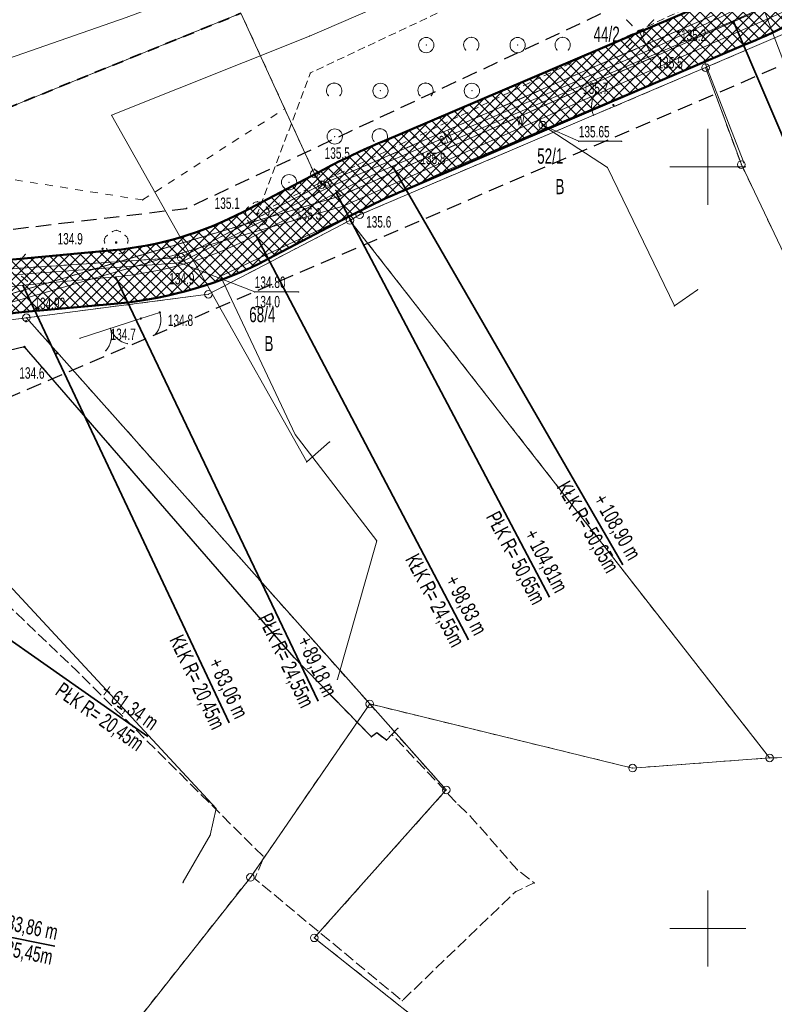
# Model space of a CAD drawing. Extents: x 6456700 to 6518119, y 5963420 to 5980059.
# Tile 49 of 256: x 6511724 to 6511773, y 5964144 to 5964209. Entities that reach past the tile are written whole.
import ezdxf
from ezdxf.enums import TextEntityAlignment as Align

# ---------------------------------------------------------------- set-up
doc = ezdxf.new("R2010")
doc.units = 0
doc.header["$MEASUREMENT"] = 0
for name, pattern in [('L_0_03', [1, 0.5, -0.5]), ('L_0_04', [1.5, 1, -0.5]), ('L_0_50', [1.25, 0.75, -0.5]), ('L_0_52', [1, 0.75, -0.25]), ('L_0_5A', [0.75, 0.5, -0.25])]:
    doc.linetypes.add(name, pattern=pattern)
doc.layers.get('0').update_dxf_attribs({"color": 2, "linetype": 'CONTINUOUS', "lineweight": 5})
for name, color, linetype, lineweight in [('18mm Kreska ciągła', 7, 'CONTINUOUS', 18), ('202_punkt_graniczny', 7, 'CONTINUOUS', 18), ('210_oznaczenie_konturu_uzytku_gruntowego', 96, 'CONTINUOUS', 18), ('211_numer_dzialki_ewidencyjnej', 7, 'CONTINUOUS', 18), ('216_obreb_ewidencyjny', 7, 'CONTINUOUS', 18), ('218_kontur_uzytku_gruntowego', 96, 'L_0_03', 18), ('219_dzialka_ewidencyjna', 7, 'CONTINUOUS', 18), ('35mm Ciągła', 7, 'CONTINUOUS', 35), ('50mm Kreska ciągła', 7, 'CONTINUOUS', 50), ('9mm Kreska ciągła', 252, 'CONTINUOUS', 9), ('brama', 7, 'CONTINUOUS', 18), ('drzewo_lisciaste', 7, 'CONTINUOUS', 18), ('furtka', 7, 'CONTINUOUS', 18), ('jezdnia', 7, 'CONTINUOUS', 18), ('komora_podziemna', 7, 'CONTINUOUS', 18), ('komora_podziemna_Atr17', 7, 'CONTINUOUS', 18), ('kraweznik', 7, 'CONTINUOUS', 18), ('latarnia', 7, 'CONTINUOUS', 18), ('ogrodzenie_trwale', 7, 'CONTINUOUS', 18), ('pikieta_naturalna', 7, 'CONTINUOUS', 18), ('pikieta_naturalna_Atr2', 7, 'CONTINUOUS', 18), ('pikieta_sztuczna', 7, 'CONTINUOUS', 18), ('pikieta_sztuczna_Atr2', 7, 'CONTINUOUS', 18), ('przewod_elektroenergetyczny_podziemny', 7, 'CONTINUOUS', 18), ('przewod_elektroenergetyczny_podziemny_Atr1', 7, 'CONTINUOUS', 18), ('przewod_kanalizacyjny', 7, 'CONTINUOUS', 18), ('przewod_kanalizacyjny___ob__projektowany', 7, 'CONTINUOUS', 18), ('przewod_telekomunikacyjny_podziemny', 7, 'CONTINUOUS', 18), ('przewod_wodociagowy', 7, 'CONTINUOUS', 18), ('rzedna', 7, 'CONTINUOUS', 18), ('rzedna_Atr2', 7, 'CONTINUOUS', 18), ('rzedna_Atr3', 7, 'CONTINUOUS', 18), ('siatka_krzyrzy', 7, 'CONTINUOUS', 18), ('woda_stojaca', 7, 'CONTINUOUS', 18), ('zadrzewienie__zakrzewienie', 7, 'CONTINUOUS', 18), ('Zakres', 7, 'CONTINUOUS', 18)]:
    doc.layers.add(name, color=color, linetype=linetype, lineweight=lineweight)
doc.styles.get("Standard").update_dxf_attribs({"font": 'txt', "width": 0.75})
doc.styles.add('Znaczniki', font='GOTHIC.TTF', dxfattribs={"width": 0.7})

# ---------------------------------------------------------------- blocks, each defined once
blk = doc.blocks.new('mdcp_nowa')
at = {"layer": 'drzewo_lisciaste', "linetype": 'Continuous', "lineweight": 18, "true_color": 0x009900}
for points in [[(6494470.43, 5980646.85, 1), (6494470.43, 5980646.95, 1)], [(6494461.17, 5980644.98, 1), (6494461.17, 5980645.08, 1)]]:
    blk.add_hatch(color=94, dxfattribs=at).paths.add_polyline_path(points)
at = {"layer": 'pikieta_naturalna', "linetype": 'Continuous', "lineweight": 18, "true_color": 0x000000}
for points in [[(6494498.07, 5980658.845, 1), (6494498.07, 5980658.935, 1)], [(6494499.78, 5980656.875, 1), (6494499.78, 5980656.965, 1)], [(6494493.8, 5980654.005, 1), (6494493.8, 5980654.095, 1)], [(6494482.79, 5980649.685, 1), (6494482.79, 5980649.775, 1)], [(6494474.6, 5980648.935, 1), (6494474.6, 5980649.025, 1)], [(6494475.3, 5980647.515, 1), (6494475.3, 5980647.605, 1)], [(6494470.43, 5980646.855, 1), (6494470.43, 5980646.945, 1)], [(6494477.21, 5980646.955, 1), (6494477.21, 5980647.045, 1)], [(6494460.28, 5980644.575, 1), (6494460.28, 5980644.665, 1)], [(6494468.01, 5980642.785, 1), (6494468.01, 5980642.875, 1)], [(6494464.03, 5980640.395, 1), (6494464.03, 5980640.485, 1)], [(6494462.78, 5980639.995, 1), (6494462.78, 5980640.085, 1)], [(6494457.29, 5980637.715, 1), (6494457.29, 5980637.805, 1)]]:
    blk.add_hatch(color=18, dxfattribs=at).paths.add_polyline_path(points)
at = {"layer": 'pikieta_sztuczna', "linetype": 'Continuous', "lineweight": 18, "true_color": 0x000000}
for points in [[(6494455.25, 5980639.815, 1), (6494455.25, 5980639.905, 1)], [(6494455.15, 5980638.135, 1), (6494455.15, 5980638.225, 1)]]:
    blk.add_hatch(color=18, dxfattribs=at).paths.add_polyline_path(points)
at = {"layer": 'rzedna', "linetype": 'Continuous', "lineweight": 18, "true_color": 0x000000}
for points in [[(6494489.15, 5980652.685, 1), (6494489.15, 5980652.775, 1)], [(6494465.34, 5980643.655, 1), (6494465.34, 5980643.745, 1)]]:
    blk.add_hatch(color=18, dxfattribs=at).paths.add_polyline_path(points)
at = {"layer": '202_punkt_graniczny', "color": 7, "linetype": 'Continuous', "lineweight": 18}
for centre in [(6494499.85, 5980656.51), (6494502.2, 5980650.14), (6494474.18, 5980649.54), (6494474.65, 5980648.83), (6494476.51, 5980646.48), (6494477.14, 5980646.85), (6494465.42, 5980644.05), (6494467.22, 5980641.63), (6494455.28, 5980640.09), (6494477.81, 5980614.74), (6494504.05, 5980611.2), (6494495.06, 5980610.53), (6494482.83, 5980609.1), (6494469.98, 5980603.36), (6494474.17, 5980599.39)]:
    blk.add_circle(centre, 0.25, dxfattribs=at)
at = {"layer": '202_punkt_graniczny'}
for p in [(6494499.85, 5980656.51), (6494502.2, 5980650.14), (6494474.18, 5980649.54), (6494474.65, 5980648.83), (6494477.14, 5980646.85), (6494476.51, 5980646.48), (6494465.42, 5980644.05), (6494467.22, 5980641.63), (6494455.28, 5980640.09), (6494477.81, 5980614.74), (6494504.05, 5980611.2), (6494495.06, 5980610.53), (6494482.83, 5980609.1), (6494469.98, 5980603.36), (6494474.17, 5980599.39)]:
    blk.add_point(p, dxfattribs=at)
at = {"layer": '216_obreb_ewidencyjny', "color": 7, "linetype": 'L_0_50', "lineweight": 35, "flags": 128}
blk.add_lwpolyline([(6494450.51, 5980652.42), (6494469.36, 5980660.08)], dxfattribs=at)
at = {"layer": '218_kontur_uzytku_gruntowego', "lineweight": 18, "flags": 128}
for points in [[(6494510.88, 5980661.26), (6494499.85, 5980656.51)], [(6494469.36, 5980660.08), (6494450.51, 5980652.42)], [(6494472.23, 5980653.81), (6494469.36, 5980660.08)], [(6494474.65, 5980648.83), (6494500.39, 5980659.94)], [(6494499.85, 5980656.51), (6494477.14, 5980646.85)], [(6494499.85, 5980656.51), (6494502.2, 5980650.14)], [(6494462.9, 5980647.82), (6494472.23, 5980653.81)], [(6494474.18, 5980649.54), (6494472.23, 5980653.81)], [(6494502.2, 5980650.14), (6494506.31, 5980641.55)], [(6494451.57, 5980649.61), (6494462.9, 5980647.82)], [(6494474.65, 5980648.83), (6494474.18, 5980649.54)], [(6494465.42, 5980644.05), (6494474.65, 5980648.83)], [(6494477.14, 5980646.85), (6494476.51, 5980646.48)], [(6494476.51, 5980646.48), (6494467.22, 5980641.63)], [(6494476.51, 5980646.48), (6494504.05, 5980611.2)], [(6494447.75, 5980642.87), (6494465.42, 5980644.05)], [(6494467.22, 5980641.63), (6494455.28, 5980640.09)], [(6494455.28, 5980640.09), (6494451.59, 5980639.63)], [(6494455.28, 5980640.09), (6494477.81, 5980614.74)], [(6494477.81, 5980614.74), (6494469.98, 5980603.36)], [(6494477.81, 5980614.74), (6494495.06, 5980610.53)], [(6494482.83, 5980609.1), (6494477.81, 5980614.74)], [(6494495.06, 5980610.53), (6494504.05, 5980611.2)], [(6494504.05, 5980611.2), (6494521.31, 5980611.41)], [(6494474.17, 5980599.39), (6494482.83, 5980609.1)], [(6494469.98, 5980603.36), (6494438.51, 5980563.53)], [(6494482.74, 5980592.58), (6494474.17, 5980599.39)]]:
    blk.add_lwpolyline(points, dxfattribs=at)
at = {"layer": '218_kontur_uzytku_gruntowego'}
for p in [(6494499.85, 5980656.51), (6494499.85, 5980656.51), (6494499.85, 5980656.51), (6494499.85, 5980656.51), (6494499.85, 5980656.51), (6494499.85, 5980656.51), (6494472.23, 5980653.81), (6494472.23, 5980653.81), (6494472.23, 5980653.81), (6494472.23, 5980653.81), (6494472.23, 5980653.81), (6494472.23, 5980653.81), (6494502.2, 5980650.14), (6494502.2, 5980650.14), (6494502.2, 5980650.14), (6494502.2, 5980650.14), (6494474.18, 5980649.54), (6494474.18, 5980649.54), (6494474.18, 5980649.54), (6494474.18, 5980649.54), (6494474.65, 5980648.83), (6494474.65, 5980648.83), (6494474.65, 5980648.83), (6494474.65, 5980648.83), (6494474.65, 5980648.83), (6494474.65, 5980648.83), (6494462.9, 5980647.82), (6494462.9, 5980647.82), (6494462.9, 5980647.82), (6494462.9, 5980647.82), (6494477.14, 5980646.85), (6494477.14, 5980646.85), (6494477.14, 5980646.85), (6494477.14, 5980646.85), (6494476.51, 5980646.48), (6494476.51, 5980646.48), (6494476.51, 5980646.48), (6494476.51, 5980646.48), (6494476.51, 5980646.48), (6494476.51, 5980646.48), (6494465.42, 5980644.05), (6494465.42, 5980644.05), (6494465.42, 5980644.05), (6494465.42, 5980644.05), (6494467.22, 5980641.63), (6494467.22, 5980641.63), (6494467.22, 5980641.63), (6494467.22, 5980641.63), (6494455.28, 5980640.09), (6494455.28, 5980640.09), (6494455.28, 5980640.09), (6494455.28, 5980640.09), (6494455.28, 5980640.09), (6494455.28, 5980640.09), (6494477.81, 5980614.74), (6494477.81, 5980614.74), (6494477.81, 5980614.74), (6494477.81, 5980614.74), (6494477.81, 5980614.74), (6494477.81, 5980614.74), (6494504.05, 5980611.2), (6494504.05, 5980611.2), (6494504.05, 5980611.2), (6494504.05, 5980611.2), (6494495.06, 5980610.53), (6494495.06, 5980610.53), (6494482.83, 5980609.1), (6494482.83, 5980609.1), (6494469.98, 5980603.36), (6494469.98, 5980603.36), (6494469.98, 5980603.36), (6494469.98, 5980603.36), (6494474.17, 5980599.39), (6494474.17, 5980599.39)]:
    blk.add_point(p, dxfattribs=at)
at = {"layer": '219_dzialka_ewidencyjna', "color": 3, "linetype": 'Continuous', "lineweight": 18, "flags": 128}
for points in [[(6494510.88, 5980661.26), (6494499.85, 5980656.51)], [(6494450.51, 5980652.42), (6494469.36, 5980660.08)], [(6494469.36, 5980660.08), (6494474.18, 5980649.54)], [(6494474.65, 5980648.83), (6494500.39, 5980659.94)], [(6494499.85, 5980656.51), (6494477.14, 5980646.85)], [(6494499.85, 5980656.51), (6494502.2, 5980650.14)], [(6494502.2, 5980650.14), (6494506.31, 5980641.55)], [(6494474.65, 5980648.83), (6494474.18, 5980649.54)], [(6494465.42, 5980644.05), (6494474.65, 5980648.83)], [(6494477.14, 5980646.85), (6494476.51, 5980646.48)], [(6494476.51, 5980646.48), (6494467.22, 5980641.63)], [(6494476.51, 5980646.48), (6494504.05, 5980611.2)], [(6494447.75, 5980642.87), (6494465.42, 5980644.05)], [(6494467.22, 5980641.63), (6494455.28, 5980640.09)], [(6494455.28, 5980640.09), (6494451.59, 5980639.63)], [(6494455.28, 5980640.09), (6494477.81, 5980614.74)], [(6494477.81, 5980614.74), (6494469.98, 5980603.36)], [(6494477.81, 5980614.74), (6494495.06, 5980610.53)], [(6494477.81, 5980614.74), (6494482.83, 5980609.1)], [(6494504.05, 5980611.2), (6494495.06, 5980610.53)], [(6494504.05, 5980611.2), (6494521.31, 5980611.41)], [(6494474.17, 5980599.39), (6494482.83, 5980609.1)], [(6494438.51, 5980563.53), (6494469.98, 5980603.36)], [(6494474.17, 5980599.39), (6494485.554, 5980590.34)]]:
    blk.add_lwpolyline(points, dxfattribs=at)
at = {"layer": '219_dzialka_ewidencyjna', "color": 3}
for p in [(6494499.85, 5980656.51), (6494499.85, 5980656.51), (6494499.85, 5980656.51), (6494502.2, 5980650.14), (6494502.2, 5980650.14), (6494474.18, 5980649.54), (6494474.18, 5980649.54), (6494474.65, 5980648.83), (6494474.65, 5980648.83), (6494474.65, 5980648.83), (6494477.14, 5980646.85), (6494477.14, 5980646.85), (6494476.51, 5980646.48), (6494476.51, 5980646.48), (6494476.51, 5980646.48), (6494465.42, 5980644.05), (6494465.42, 5980644.05), (6494467.22, 5980641.63), (6494467.22, 5980641.63), (6494455.28, 5980640.09), (6494455.28, 5980640.09), (6494455.28, 5980640.09), (6494477.81, 5980614.74), (6494477.81, 5980614.74), (6494477.81, 5980614.74), (6494477.81, 5980614.74), (6494504.05, 5980611.2), (6494504.05, 5980611.2), (6494504.05, 5980611.2), (6494495.06, 5980610.53), (6494495.06, 5980610.53), (6494482.83, 5980609.1), (6494482.83, 5980609.1), (6494469.98, 5980603.36), (6494469.98, 5980603.36), (6494474.17, 5980599.39), (6494474.17, 5980599.39)]:
    blk.add_point(p, dxfattribs=at)
at = {"layer": 'brama', "color": 7, "linetype": 'Continuous', "lineweight": 18, "flags": 128}
blk.add_lwpolyline([(6494462.78, 5980640.04), (6494458.8, 5980638.74)], dxfattribs=at)
at = {"layer": 'brama', "color": 7, "linetype": 'Continuous', "lineweight": 18}
for centre, start, end in [((6494459.364, 5980638.924), 318.089, 18.089), ((6494462.216, 5980639.856), 198.089, 258.089)]:
    blk.add_arc(centre, 1.5, start, end, dxfattribs=at)
at = {"layer": 'brama'}
for p in [(6494462.78, 5980640.04), (6494460.79, 5980639.39), (6494460.79, 5980639.39), (6494458.8, 5980638.74), (6494460.832, 5980638.615), (6494461.214, 5980638.739), (6494461.906, 5980638.388), (6494460.48, 5980637.922)]:
    blk.add_point(p, dxfattribs=at)
at = {"layer": 'drzewo_lisciaste', "color": 94, "linetype": 'Continuous', "lineweight": 18}
for centre in [(6494470.43, 5980646.9), (6494461.17, 5980645.03)]:
    blk.add_circle(centre, 0.05, dxfattribs=at)
at = {"layer": 'drzewo_lisciaste', "color": 94, "linetype": 'Continuous', "lineweight": 13}
for centre, start, end in [((6494470.05, 5980647.024), 121.308, 202.548), ((6494470.43, 5980647.3), 49.272, 130.728), ((6494470.81, 5980647.024), 337.452, 58.692), ((6494470.195, 5980646.576), 193.221, 274.871), ((6494470.665, 5980646.576), 265.129, 346.779), ((6494460.79, 5980645.154), 121.308, 202.548), ((6494461.17, 5980645.43), 49.272, 130.728), ((6494461.55, 5980645.154), 337.452, 58.692), ((6494460.935, 5980644.706), 193.221, 274.871), ((6494461.405, 5980644.706), 265.129, 346.779)]:
    blk.add_arc(centre, 0.4, start, end, dxfattribs=at)
at = {"layer": 'drzewo_lisciaste'}
for p in [(6494469.842, 5980647.366), (6494470.169, 5980647.603), (6494470.43, 5980647.7), (6494470.691, 5980647.603), (6494471.018, 5980647.366), (6494469.67, 5980647.148), (6494469.681, 5980646.871), (6494470.43, 5980646.9), (6494471.179, 5980646.871), (6494471.19, 5980647.148), (6494469.806, 5980646.485), (6494469.96, 5980646.252), (6494470.229, 5980646.177), (6494470.631, 5980646.177), (6494470.9, 5980646.252), (6494471.054, 5980646.485), (6494460.582, 5980645.496), (6494460.909, 5980645.733), (6494461.17, 5980645.83), (6494461.431, 5980645.733), (6494461.758, 5980645.496), (6494460.41, 5980645.278), (6494460.421, 5980645.001), (6494461.17, 5980645.03), (6494461.919, 5980645.001), (6494461.93, 5980645.278), (6494460.546, 5980644.615), (6494460.7, 5980644.382), (6494460.969, 5980644.307), (6494461.371, 5980644.307), (6494461.64, 5980644.382), (6494461.794, 5980644.615)]:
    blk.add_point(p, dxfattribs=at)
at = {"layer": 'furtka', "color": 7, "linetype": 'Continuous', "lineweight": 18, "flags": 128}
for points in [[(6494492.49, 5980653.38), (6494493.59, 5980653.85)], [(6494464.03, 5980640.44), (6494462.78, 5980640.04)]]:
    blk.add_lwpolyline(points, dxfattribs=at)
at = {"layer": 'furtka', "color": 7, "linetype": 'Continuous', "lineweight": 18}
for centre, start, end in [((6494493.869, 5980653.97), 143.136, 203.136), ((6494462.602, 5980639.982), 317.745, 17.745)]:
    blk.add_arc(centre, 1.5, start, end, dxfattribs=at)
at = {"layer": 'furtka'}
for p in [(6494492.669, 5980654.87), (6494492.38, 5980654.15), (6494493.59, 5980653.85), (6494492.49, 5980653.381), (6494492.49, 5980653.38), (6494464.03, 5980640.44), (6494464.03, 5980640.439), (6494462.78, 5980640.04), (6494464.067, 5980639.663), (6494463.712, 5980638.973)]:
    blk.add_point(p, dxfattribs=at)
at = {"layer": 'jezdnia', "color": 7, "linetype": 'L_0_52', "lineweight": 18, "flags": 128}
blk.add_lwpolyline([(6494445.56, 5980633.2), (6494445.25, 5980635.06), (6494449.45, 5980638.13), (6494449.81, 5980637.2), (6494450.3, 5980637.02), (6494455.15, 5980638.18), (6494472.84, 5980617.79), (6494477.92, 5980612.58), (6494478.27, 5980612.84), (6494478.9, 5980612.36), (6494479.27, 5980612.74), (6494483.61, 5980608.14), (6494484.41, 5980607.38), (6494487.5, 5980603.85), (6494488.61, 5980602.99), (6494487.37, 5980602.42), (6494479.94, 5980595.26), (6494470.27, 5980603.27), (6494470.86, 5980604.69), (6494458.57, 5980616.93), (6494453.22, 5980622.03), (6494443.64, 5980631.23)], close=True, dxfattribs=at)
at = {"layer": 'jezdnia'}
for p in [(6494455.15, 5980638.18), (6494472.84, 5980617.79), (6494458.57, 5980616.93), (6494477.92, 5980612.58), (6494478.27, 5980612.84), (6494479.27, 5980612.74), (6494478.9, 5980612.36), (6494483.61, 5980608.14), (6494484.41, 5980607.38), (6494470.86, 5980604.69), (6494487.5, 5980603.85), (6494470.27, 5980603.27), (6494488.61, 5980602.99), (6494487.37, 5980602.42), (6494479.94, 5980595.26)]:
    blk.add_point(p, dxfattribs=at)
at = {"layer": 'komora_podziemna', "color": 5, "linetype": 'Continuous', "lineweight": 13}
blk.add_circle((6494489.15, 5980652.73), 0.25, dxfattribs=at)
at = {"layer": 'komora_podziemna'}
blk.add_point((6494489.15, 5980652.73), dxfattribs=at)
at = {"layer": 'kraweznik', "color": 7, "linetype": 'Continuous', "lineweight": 25, "flags": 128}
blk.add_lwpolyline([(6494479.66, 5980613.15), (6494478.9, 5980612.36), (6494478.27, 5980612.84), (6494477.92, 5980612.58), (6494472.84, 5980617.79), (6494455.15, 5980638.18), (6494450.3, 5980637.02), (6494449.81, 5980637.2), (6494449.45, 5980638.13)], dxfattribs=at)
at = {"layer": 'kraweznik'}
for p in [(6494455.15, 5980638.18), (6494472.84, 5980617.79), (6494479.66, 5980613.15), (6494477.92, 5980612.58), (6494478.27, 5980612.84), (6494478.9, 5980612.36)]:
    blk.add_point(p, dxfattribs=at)
at = {"layer": 'latarnia', "color": 7, "linetype": 'Continuous', "lineweight": 13, "flags": 128}
for points in [[(6494495.03, 5980659.271), (6494494.677, 5980659.624)], [(6494496.091, 5980659.271), (6494496.444, 5980659.624)], [(6494495.03, 5980658.21), (6494494.677, 5980657.857)], [(6494496.091, 5980658.21), (6494496.444, 5980657.857)], [(6494474.52, 5980649.511), (6494474.167, 5980649.864)], [(6494475.581, 5980649.511), (6494475.934, 5980649.864)], [(6494474.52, 5980648.45), (6494474.167, 5980648.097)], [(6494475.581, 5980648.45), (6494475.934, 5980648.097)], [(6494454.88, 5980643.868), (6494455.205, 5980644.247)], [(6494454.959, 5980642.81), (6494455.338, 5980642.485)]]:
    blk.add_lwpolyline(points, dxfattribs=at)
at = {"layer": 'latarnia', "color": 7, "linetype": 'Continuous', "lineweight": 13}
for centre in [(6494495.56, 5980658.74), (6494475.05, 5980648.98)]:
    blk.add_circle(centre, 0.25, dxfattribs=at)
at = {"layer": 'latarnia'}
for p in [(6494494.677, 5980659.624), (6494496.444, 5980659.624), (6494495.03, 5980659.271), (6494496.091, 5980659.271), (6494495.56, 5980658.74), (6494494.677, 5980657.857), (6494495.03, 5980658.21), (6494496.091, 5980658.21), (6494496.444, 5980657.857), (6494474.167, 5980649.864), (6494474.52, 5980649.511), (6494475.581, 5980649.511), (6494475.934, 5980649.864), (6494475.05, 5980648.98), (6494474.167, 5980648.097), (6494474.52, 5980648.45), (6494475.581, 5980648.45), (6494475.934, 5980648.097), (6494455.205, 5980644.247), (6494454.88, 5980643.868), (6494454.959, 5980642.81), (6494455.338, 5980642.485)]:
    blk.add_point(p, dxfattribs=at)
at = {"layer": 'ogrodzenie_trwale'}
for p in [(6494499.85, 5980656.51), (6494493.59, 5980653.85), (6494492.49, 5980653.38), (6494474.6, 5980648.98), (6494477.14, 5980646.85), (6494477.14, 5980646.85), (6494476.51, 5980646.48), (6494464.03, 5980640.44), (6494455.25, 5980639.86), (6494458.8, 5980638.74), (6494457.29, 5980637.76), (6494457.29, 5980637.76), (6494473.58, 5980618.42), (6494479.1, 5980612.92)]:
    blk.add_point(p, dxfattribs=at)
at = {"layer": 'pikieta_naturalna', "color": 7, "linetype": 'Continuous', "lineweight": 18}
for centre in [(6494498.07, 5980658.89), (6494499.78, 5980656.92), (6494493.8, 5980654.05), (6494482.79, 5980649.73), (6494474.6, 5980648.98), (6494475.3, 5980647.56), (6494470.43, 5980646.9), (6494477.21, 5980647), (6494460.28, 5980644.62), (6494468.01, 5980642.83), (6494464.03, 5980640.44), (6494462.78, 5980640.04), (6494457.29, 5980637.76)]:
    blk.add_circle(centre, 0.045, dxfattribs=at)
at = {"layer": 'pikieta_naturalna'}
for p in [(6494498.07, 5980658.89), (6494499.78, 5980656.92), (6494493.8, 5980654.05), (6494482.79, 5980649.73), (6494474.6, 5980648.98), (6494475.3, 5980647.56), (6494470.43, 5980646.9), (6494477.21, 5980647), (6494460.28, 5980644.62), (6494468.01, 5980642.83), (6494464.03, 5980640.44), (6494462.78, 5980640.04), (6494457.29, 5980637.76)]:
    blk.add_point(p, dxfattribs=at)
at = {"layer": 'pikieta_sztuczna', "color": 7, "linetype": 'Continuous', "lineweight": 18}
for centre in [(6494455.25, 5980639.86), (6494455.15, 5980638.18)]:
    blk.add_circle(centre, 0.045, dxfattribs=at)
at = {"layer": 'pikieta_sztuczna'}
for p in [(6494455.25, 5980639.86), (6494455.15, 5980638.18)]:
    blk.add_point(p, dxfattribs=at)
at = {"layer": 'przewod_elektroenergetyczny_podziemny', "color": 1, "linetype": 'Continuous', "lineweight": 18, "flags": 128}
for points in [[(6494496.16, 5980657.65), (6494500.84, 5980659.83), (6494509.61, 5980664.45), (6494515.16, 5980668.04), (6494515.48, 5980667.75), (6494511.3, 5980665.23), (6494521.5, 5980647.39), (6494527.21, 5980651.41)], [(6494475.24, 5980648.7), (6494496.16, 5980657.65), (6494495.56, 5980658.74)], [(6494454.43, 5980642.9), (6494465.34, 5980643.7), (6494475.24, 5980648.7), (6494475.05, 5980648.98)]]:
    blk.add_lwpolyline(points, dxfattribs=at)
at = {"layer": 'przewod_elektroenergetyczny_podziemny'}
for p in [(6494495.56, 5980658.74), (6494496.16, 5980657.65), (6494496.16, 5980657.65), (6494475.05, 5980648.98), (6494475.24, 5980648.7), (6494475.24, 5980648.7), (6494465.34, 5980643.7)]:
    blk.add_point(p, dxfattribs=at)
at = {"layer": 'przewod_kanalizacyjny', "color": 34, "linetype": 'Continuous', "lineweight": 18, "flags": 128}
blk.add_lwpolyline([(6494512.58, 5980664.36), (6494475.85, 5980648.08), (6494448.95, 5980640.08), (6494435.82, 5980630.74), (6494434, 5980628.21), (6494423.39, 5980591.02), (6494422.96, 5980583.93), (6494407.05, 5980559.11), (6494413.79, 5980555.59), (6494408.53, 5980527.9), (6494395.33, 5980508.5), (6494379.99, 5980480.33), (6494362.15, 5980422.68)], dxfattribs=at)
at = {"layer": 'przewod_kanalizacyjny'}
blk.add_point((6494475.85, 5980648.08), dxfattribs=at)
at = {"layer": 'przewod_kanalizacyjny___ob__projektowany', "color": 34, "linetype": 'L_0_52', "lineweight": 18, "flags": 128}
blk.add_lwpolyline([(6494543.737, 5980613.845), (6494541.34, 5980614.19), (6494526.27, 5980640.46), (6494512.58, 5980664.36), (6494475.85, 5980648.08), (6494448.95, 5980640.08), (6494435.82, 5980630.74), (6494434, 5980628.21), (6494423.39, 5980591.02), (6494423.22, 5980589.05)], dxfattribs=at)
at = {"layer": 'przewod_kanalizacyjny___ob__projektowany'}
blk.add_point((6494475.85, 5980648.08), dxfattribs=at)
at = {"layer": 'przewod_telekomunikacyjny_podziemny', "color": 30, "linetype": 'Continuous', "lineweight": 18, "flags": 128}
for points in [[(6494475.69, 5980616.36), (6494478.27, 5980625.44), (6494472.92, 5980632.42), (6494468.01, 5980642.83), (6494482.79, 5980649.73), (6494494.23, 5980654.56), (6494499.78, 5980656.92), (6494510.84, 5980661.67), (6494519.97, 5980667.04), (6494528.45, 5980672.14), (6494535.76, 5980676.07), (6494540.5, 5980672.31), (6494551.76, 5980657.51), (6494565.73, 5980666.79)], [(6494499.78, 5980656.92), (6494502.36, 5980650.28)]]:
    blk.add_lwpolyline(points, dxfattribs=at)
at = {"layer": 'przewod_telekomunikacyjny_podziemny'}
for p in [(6494499.78, 5980656.92), (6494499.78, 5980656.92), (6494494.23, 5980654.56), (6494502.36, 5980650.28), (6494482.79, 5980649.73), (6494468.01, 5980642.83), (6494472.92, 5980632.42), (6494478.27, 5980625.44), (6494475.69, 5980616.36)]:
    blk.add_point(p, dxfattribs=at)
at = {"layer": 'przewod_wodociagowy', "color": 5, "linetype": 'Continuous', "lineweight": 18, "flags": 128}
for points in [[(6494460.87, 5980653.38), (6494473.86, 5980658.58), (6494500.11, 5980669.92), (6494504.17, 5980658.99), (6494506.69, 5980652.4)], [(6494513.5, 5980663.95), (6494476.06, 5980647.42), (6494449.16, 5980639.62), (6494440.37, 5980633.47), (6494436.09, 5980630.48), (6494434.52, 5980628.04), (6494423.72, 5980591.82), (6494423.49, 5980583.76), (6494407.79, 5980559.35), (6494414.54, 5980555.87), (6494409.04, 5980527.84), (6494395.85, 5980508.25), (6494380.37, 5980480.1), (6494362.54, 5980422.62), (6494348.35, 5980374.02), (6494335.97, 5980340.4), (6494332.73, 5980341.36), (6494294.76, 5980353), (6494262.61, 5980362.71)], [(6494475.17, 5980631.94), (6494473.68, 5980630.63), (6494460.87, 5980653.38)], [(6494488.99, 5980653.13), (6494489.15, 5980652.73), (6494493.41, 5980649.96), (6494497.81, 5980640.87), (6494499.33, 5980641.93)], [(6494440.02, 5980633.83), (6494440.37, 5980633.47), (6494441.8, 5980631.99), (6494452.44, 5980624.36), (6494467.72, 5980607.88), (6494467.34, 5980606.13), (6494465.57, 5980603.06), (6494465.55, 5980603.01)]]:
    blk.add_lwpolyline(points, dxfattribs=at)
at = {"layer": 'przewod_wodociagowy'}
for p in [(6494504.17, 5980658.99), (6494473.86, 5980658.58), (6494460.87, 5980653.38), (6494460.87, 5980653.38), (6494488.99, 5980653.13), (6494489.15, 5980652.73), (6494493.41, 5980649.96), (6494476.06, 5980647.42), (6494499.33, 5980641.93), (6494497.81, 5980640.87), (6494475.17, 5980631.94), (6494473.68, 5980630.63), (6494467.72, 5980607.88), (6494467.34, 5980606.13), (6494465.55, 5980603.01), (6494465.57, 5980603.06)]:
    blk.add_point(p, dxfattribs=at)
at = {"layer": 'rzedna', "color": 7, "linetype": 'Continuous', "lineweight": 18}
for centre in [(6494489.15, 5980652.73), (6494465.34, 5980643.7)]:
    blk.add_circle(centre, 0.045, dxfattribs=at)
at = {"layer": 'rzedna'}
for p in [(6494489.15, 5980652.73), (6494465.34, 5980643.7)]:
    blk.add_point(p, dxfattribs=at)
at = {"layer": 'rzedna_Atr2', "color": 7, "linetype": 'Continuous', "lineweight": 18, "flags": 128}
for points in [[(6494489.15, 5980652.73), (6494491.53, 5980651.67), (6494494.352, 5980651.67)], [(6494465.34, 5980643.7), (6494470.26, 5980641.79), (6494473.14, 5980641.79)]]:
    blk.add_lwpolyline(points, dxfattribs=at)
at = {"layer": 'rzedna_Atr2'}
for p in [(6494489.15, 5980652.73), (6494491.53, 5980651.67), (6494494.352, 5980651.67), (6494465.34, 5980643.7), (6494470.26, 5980641.79), (6494473.14, 5980641.79)]:
    blk.add_point(p, dxfattribs=at)
at = {"layer": 'siatka_krzyrzy', "linetype": 'Continuous', "lineweight": 18, "flags": 128}
for points in [[(6494500, 5980647.5), (6494500, 5980652.5)], [(6494497.5, 5980650), (6494502.5, 5980650)], [(6494500, 5980597.5), (6494500, 5980602.5)], [(6494497.5, 5980600), (6494502.5, 5980600)]]:
    blk.add_lwpolyline(points, dxfattribs=at)
at = {"layer": 'woda_stojaca', "color": 141, "linetype": 'Continuous', "lineweight": 18, "flags": 128}
blk.add_lwpolyline([(6494530.3, 5980715.34), (6494528.49, 5980713.31), (6494527.35, 5980707.09), (6494526.2, 5980695.34), (6494520.53, 5980687.66), (6494505.04, 5980678.28), (6494474.89, 5980664.68), (6494461.82, 5980659.79), (6494438.12, 5980651.55), (6494432.21, 5980649.42), (6494413.18, 5980646.91), (6494551.45, 5980727.76)], close=True, dxfattribs=at)
at = {"layer": 'zadrzewienie__zakrzewienie', "color": 7, "linetype": 'L_0_5A', "lineweight": 18, "flags": 128}
blk.add_lwpolyline([(6494474.6, 5980648.98), (6494470.43, 5980646.9), (6494473.92, 5980656.16), (6494505.99, 5980671.25), (6494515.5, 5980668.48)], close=True, dxfattribs=at)
at = {"layer": 'zadrzewienie__zakrzewienie', "color": 7, "linetype": 'Continuous', "lineweight": 18}
for centre in [(6494481.516, 5980657.986), (6494487.516, 5980657.986), (6494478.516, 5980654.986), (6494484.516, 5980654.986), (6494475.516, 5980651.986), (6494472.516, 5980648.986)]:
    blk.add_circle(centre, 0.5, dxfattribs=at)
for centre in [(6494484.474, 5980657.997), (6494490.474, 5980657.997), (6494475.474, 5980654.997), (6494481.474, 5980654.997), (6494478.474, 5980651.997)]:
    blk.add_arc(centre, 0.5, 318.85, 221.162, dxfattribs=at)
at = {"layer": 'zadrzewienie__zakrzewienie'}
for p in [(6494484.474, 5980658.497), (6494490.474, 5980658.497), (6494481.516, 5980657.986), (6494484.098, 5980657.668), (6494484.85, 5980657.668), (6494487.516, 5980657.986), (6494490.098, 5980657.668), (6494490.85, 5980657.668), (6494473.92, 5980656.16), (6494475.474, 5980655.497), (6494481.474, 5980655.497), (6494475.098, 5980654.668), (6494475.85, 5980654.668), (6494478.516, 5980654.986), (6494481.098, 5980654.668), (6494481.85, 5980654.668), (6494484.516, 5980654.986), (6494478.474, 5980652.497), (6494475.516, 5980651.986), (6494478.098, 5980651.668), (6494478.85, 5980651.668), (6494472.516, 5980648.986), (6494474.6, 5980648.98), (6494470.43, 5980646.9)]:
    blk.add_point(p, dxfattribs=at)
at = {"layer": 'Zakres', "linetype": 'L_0_04', "lineweight": 25, "flags": 128}
blk.add_lwpolyline([(6495113.77, 5985050.22), (6495121.12, 5984877.07), (6495125.76, 5984757.87), (6495129.89, 5984649.81), (6495141.08, 5984611.3), (6495145.77, 5984544.53), (6495147.36, 5984487.27), (6495157.22, 5984392.07), (6495162.95, 5984387.45), (6495180.24, 5984384.16), (6495229.5, 5984386.61), (6495251.65, 5984373.41), (6495258.77, 5984357.12), (6495255.44, 5984330.44), (6495250.77, 5984304.39), (6495252.21, 5984282.78), (6495255.46, 5984256.45), (6495254.94, 5984238.25), (6495266.4, 5984211), (6495277.24, 5984182.33), (6495294.2, 5984133.19), (6495300.94, 5984095.37), (6495313.24, 5984037.69), (6495317.44, 5983978.18), (6495300.35, 5983922.18), (6495282.35, 5983883.38), (6495266.21, 5983862.23), (6495242.03, 5983839.67), (6495211.11, 5983816.86), (6495158.26, 5983772.66), (6495130.6, 5983651.16), (6495116.31, 5983543.43), (6495129.51, 5983346.73), (6495134.58, 5983264.71), (6495139.64, 5983186.97), (6495193.25, 5983077.94), (6495199.2, 5983041.97), (6495206.23, 5983026), (6495208.96, 5983004.88), (6495202.27, 5982979.48), (6495202.42, 5982950.13), (6495209.35, 5982897.38), (6495215.97, 5982850.34), (6495228.6, 5982809.97), (6495226.85, 5982778.82), (6495225.04, 5982750.56), (6495220.26, 5982723.37), (6495226.54, 5982679.97), (6495206.06, 5982669.48), (6495192.68, 5982657.71), (6495184.57, 5982648.65), (6495174.78, 5982624.58), (6495164.23, 5982604.61), (6495150.7, 5982588.3), (6495137.69, 5982582.43), (6495118.26, 5982573.75), (6495100.35, 5982558.42), (6495090.36, 5982544.99), (6495075.87, 5982519.06), (6495060.83, 5982499.68), (6495049.41, 5982485.49), (6495035.07, 5982459.7), (6495006.7, 5982406.64), (6494980.89, 5982351.84), (6494944.35, 5982293.29), (6494925.72, 5982250.11), (6494905.2, 5982190.37), (6494898.43, 5982153.5), (6494879.51, 5982063.89), (6494864.14, 5981992.66), (6494816.93, 5981768.61), (6494777.79, 5981577.7), (6494739.84, 5981394.72), (6494718.65, 5981297.89), (6494716.45, 5981237.31), (6494738.62, 5981208.21), (6494776.48, 5981173.06), (6494817.16, 5981137.44), (6494847.63, 5981109.8), (6494877.39, 5981077.08), (6494912.75, 5981030.55), (6494916.06, 5981014.71), (6494903.86, 5980957.01), (6494916.13, 5980953.51), (6494892.32, 5980927.59), (6494850.7, 5980858.8), (6494806.81, 5980779.89), (6494785.1, 5980753.49), (6494715.22, 5980723.29), (6494679.96, 5980686.78), (6494651.35, 5980651.29), (6494549.14, 5980683.24), (6494511.84, 5980659.66), (6494443.61, 5980630.33), (6494428.78, 5980598.6), (6494431.58, 5980579.46), (6494420.56, 5980549.76), (6494416.45, 5980528.2), (6494403.86, 5980507.16), (6494388.89, 5980482.96), (6494365.32, 5980407.99), (6494335.67, 5980315.15), (6494332.29, 5980297.41), (6494335.1, 5980278.18), (6494347.25, 5980254.84), (6494336.79, 5980250.09), (6494300.04, 5980271.34), (6494320.8, 5980301.43), (6494336.81, 5980349.17), (6494344.85, 5980380.92), (6494360.85, 5980437.13), (6494374.18, 5980476.38), (6494386.14, 5980498.84), (6494403.02, 5980528.52), (6494411.33, 5980563.19), (6494420.84, 5980586.25), (6494420.25, 5980601.11), (6494434.95, 5980635.94), (6494446.75, 5980644.99), (6494465.77, 5980647.27), (6494513.02, 5980669.46), (6494507.85, 5980679.68), (6494547.89, 5980705.83), (6494570.06, 5980691.34), (6494636.17, 5980669.05), (6494706.14, 5980756.86), (6494742.78, 5980772.58), (6494798.53, 5980814.27), (6494826.12, 5980867.97), (6494849.57, 5980908.6), (6494845.35, 5980942.01), (6494853.94, 5980970.83), (6494891.08, 5980960.54), (6494890.11, 5980965.73), (6494903.94, 5981025.69), (6494869.98, 5981070.3), (6494770.97, 5981160.58), (6494728.18, 5981200.64), (6494706.13, 5981229.56), (6494707.94, 5981299.75), (6494728.84, 5981398.1), (6494767.06, 5981580.19), (6494806.17, 5981770.55), (6494854.36, 5981994.76), (6494869.73, 5982065.97), (6494888.61, 5982155.44), (6494891.67, 5982173.95), (6494895.82, 5982197.45), (6494916.38, 5982253.72), (6494935.47, 5982297.95), (6494954.97, 5982331.67), (6494972.09, 5982356.64), (6494997.76, 5982411.14), (6495026.29, 5982464.48), (6495041.09, 5982491.09), (6495052.99, 5982505.88), (6495067.51, 5982524.6), (6495081.94, 5982550.43), (6495092.99, 5982565.28), (6495112.86, 5982582.29), (6495133.59, 5982591.55), (6495144.48, 5982596.46), (6495155.87, 5982610.19), (6495165.7, 5982628.8), (6495175.96, 5982654.03), (6495185.62, 5982664.83), (6495200.4, 5982677.82), (6495212.49, 5982688.04), (6495209.64, 5982723.43), (6495215.22, 5982750.57), (6495216.87, 5982779.54), (6495218.31, 5982809.31), (6495206.86, 5982847.92), (6495199.44, 5982894.74), (6495192.11, 5982948.71), (6495190.16, 5982979.24), (6495183.47, 5983075.16), (6495129.79, 5983184.34), (6495124.6, 5983264.07), (6495119.53, 5983346.09), (6495106.27, 5983543.75), (6495120.74, 5983652.9), (6495148.75, 5983779.42), (6495204.15, 5983826.04), (6495273.41, 5983889.36), (6495288.53, 5983927.42), (6495300.83, 5983964.69), (6495303.91, 5983980.14), (6495301.32, 5984039.55), (6495291.1, 5984093.63), (6495284.5, 5984130.67), (6495267.84, 5984178.93), (6495257.12, 5984207.3), (6495244.96, 5984236.19), (6495244.79, 5984255.42), (6495242.25, 5984281.97), (6495240.71, 5984304.95), (6495245.55, 5984331.94), (6495248.51, 5984355.64), (6495243.77, 5984366.47), (6495226.98, 5984376.47), (6495179.54, 5984374.12), (6495158.61, 5984378.09), (6495147.7, 5984386.91), (6495137.38, 5984486.61), (6495135.78, 5984544.04), (6495131.18, 5984609.54), (6495119.95, 5984648.2), (6495115.76, 5984757.49), (6495111.12, 5984876.67), (6495103.73, 5985050.93), (6495109.36, 5985081.73), (6495120.41, 5985085.88)], close=True, dxfattribs=at)
at = {"layer": 'Zakres'}
blk.add_point((6494465.77, 5980647.27), dxfattribs=at)
at = {"layer": '210_oznaczenie_konturu_uzytku_gruntowego', "lineweight": 20, "width": 0.66}
for p in [(6494490, 5980649.2), (6494470.9, 5980638.9)]:
    blk.add_text('B', height=1, dxfattribs=at).set_placement(p, align=Align.TOP_LEFT)
at = {"layer": '211_numer_dzialki_ewidencyjnej', "color": 7, "lineweight": 20, "width": 0.66}
for s, p in [('44/2', (6494492.5, 5980659.2)), ('52/1', (6494488.8, 5980651.2)), ('68/4', (6494469.9, 5980640.8))]:
    blk.add_text(s, height=1, dxfattribs=at).set_placement(p, align=Align.TOP_LEFT)
at = {"layer": 'komora_podziemna_Atr17', "color": 7, "lineweight": 15, "width": 0.66}
blk.add_text('w', height=0.75, dxfattribs=at).set_placement((6494487.469, 5980653.48), align=Align.TOP_LEFT)
at = {"layer": 'pikieta_naturalna_Atr2', "color": 7, "lineweight": 15, "width": 0.66}
for s, p in [('135.2', (6494498.24, 5980659)), ('135.5', (6494496.7, 5980657.2)), ('135.7', (6494491.81, 5980655.53)), ('135.5', (6494474.85, 5980651.27)), ('135.8', (6494481.13, 5980650.92)), ('135.1', (6494467.63, 5980647.98)), ('135.3', (6494472.97, 5980647.28)), ('135.6', (6494477.57, 5980646.76)), ('134.9', (6494457.32, 5980645.65)), ('134.9', (6494464.65, 5980643.03)), ('134.8', (6494464.56, 5980640.3)), ('134.7', (6494460.8, 5980639.38)), ('134.6', (6494454.81, 5980636.84))]:
    blk.add_text(s, height=0.75, dxfattribs=at).set_placement(p, align=Align.TOP_LEFT)
at = {"layer": 'pikieta_sztuczna_Atr2', "color": 7, "lineweight": 15, "width": 0.66}
blk.add_text('134.92', height=0.75, dxfattribs=at).set_placement((6494455.8, 5980641.41), align=Align.TOP_LEFT)
at = {"layer": 'przewod_elektroenergetyczny_podziemny_Atr1', "color": 1, "lineweight": 15, "width": 0.66}
blk.add_text('eN', height=0.75, rotation=23.2, dxfattribs=at).set_placement((6494482.233, 5980652.105), align=Align.TOP_LEFT)
at = {"layer": 'rzedna_Atr2', "color": 7, "lineweight": 15, "width": 0.66}
for s, p in [('135.65', (6494491.53, 5980652.678)), ('134.80', (6494470.26, 5980642.798))]:
    blk.add_text(s, height=0.75, dxfattribs=at).set_placement(p, align=Align.TOP_LEFT)
at = {"layer": 'rzedna_Atr3', "color": 7, "lineweight": 15, "width": 0.66}
blk.add_text('134.0', height=0.75, dxfattribs=at).set_placement((6494470.26, 5980641.522), align=Align.TOP_LEFT)

msp = doc.modelspace()

# ---------------------------------------------------------------- linework, layer by layer
at = {"layer": '50mm Kreska ciągła', "color": 6, "ltscale": 0.1}
msp.add_lwpolyline([(6511769.76, 5964210.196), (6511747.406, 5964200.649, 0.020192), (6511743.586, 5964198.832), (6511738.301, 5964196.051, -0.098674), (6511729.755, 5964193.522), (6511723.667, 5964192.967, 0.271991), (6511705.391, 5964179.862), (6511694.249, 5964154.747, 0.114411), (6511691.932, 5964142.68), (6511692.371, 5964131.182, -0.09387), (6511691.386, 5964124.63), (6511691.195, 5964121.14), (6511693.149, 5964120.062, 0.138482), (6511695.868, 5964131.315), (6511695.43, 5964142.813, -0.114411), (6511697.449, 5964153.327), (6511708.591, 5964178.442, -0.271991), (6511723.985, 5964189.481), (6511730.073, 5964190.037, 0.098674), (6511739.931, 5964192.954), (6511745.216, 5964195.734, -0.020192), (6511748.781, 5964197.43), (6511771.135, 5964206.977, 0.032198), (6511782.743, 5964212.845)], format="xyb", dxfattribs=at)

# ---------------------------------------------------------------- next in the draw order: block references
at = {"linetype": 'ByBlock'}
msp.add_blockref('mdcp_nowa', (17268.786, -16450.998), dxfattribs=at)

# ---------------------------------------------------------------- next in the draw order: hatches: boundary and pattern name
at = {"layer": '9mm Kreska ciągła'}
h = msp.add_hatch(dxfattribs=at)
h.set_pattern_fill('ANSI37', color=256, scale=4)
h.set_pattern_definition([(45, (6511691.195, 5964120.06236), (-0.3535534, 0.3535534), []), (135, (6511691.195, 5964120.06236), (-0.3535534, -0.3535534), [])])
h.paths.add_polyline_path([(6511691.195, 5964121.143), (6511691.386, 5964124.63, 0.09387), (6511692.371, 5964131.182), (6511691.932, 5964142.68, -0.114411), (6511694.249, 5964154.747), (6511705.391, 5964179.862, -0.271991), (6511723.667, 5964192.967), (6511729.755, 5964193.522, 0.098674), (6511738.301, 5964196.051), (6511743.586, 5964198.832, -0.020192), (6511747.406, 5964200.649), (6511769.76, 5964210.196, 0.03219), (6511780.964, 5964215.859), (6511817.579, 5964237.57, -0.218462), (6511825.251, 5964238.379), (6511910.835, 5964209.53, -0.062712), (6511916.853, 5964206.62, 0.390075), (6511923.272, 5964207.6), (6511915.609, 5964197.326, 0.426952), (6511913.878, 5964204.338, 0.049189), (6511909.717, 5964206.213), (6511824.133, 5964235.062, 0.218462), (6511819.364, 5964234.559), (6511782.746, 5964212.847), (6511782.743, 5964212.845, -0.032198), (6511771.135, 5964206.977), (6511748.781, 5964197.43, 0.020192), (6511745.216, 5964195.734), (6511739.931, 5964192.954, -0.098674), (6511730.073, 5964190.037), (6511723.985, 5964189.481, 0.271991), (6511708.591, 5964178.442), (6511697.449, 5964153.327, 0.114411), (6511695.43, 5964142.813), (6511695.868, 5964131.315, -0.138482), (6511693.149, 5964120.062), (6511691.196, 5964121.142)])

# ---------------------------------------------------------------- next in the draw order: linework, layer by layer
at = {"layer": '18mm Kreska ciągła', "color": 4, "ltscale": 0.1}
msp.add_lwpolyline([(6511691.623, 5964120.92, 0.138482), (6511694.119, 5964131.248), (6511693.681, 5964142.747, -0.114411), (6511695.849, 5964154.037), (6511706.991, 5964179.152, -0.271991), (6511723.826, 5964191.224), (6511729.914, 5964191.78, 0.098674), (6511739.116, 5964194.502), (6511744.401, 5964197.283, -0.020192), (6511748.094, 5964199.04), (6511770.447, 5964208.587, 0.032198), (6511781.855, 5964214.353), (6511818.472, 5964236.064, -0.218462), (6511824.692, 5964236.72), (6511910.276, 5964207.872, -0.080953), (6511917.385, 5964204.11), (6511919.535, 5964202.482)], format="xyb", dxfattribs=at)
at = {"layer": '35mm Ciągła'}
for p, q in [((6511770.447, 5964208.587), (6511782.228, 5964180.997)), ((6511748.094, 5964199.04), (6511763.215, 5964172.877)), ((6511744.401, 5964197.283), (6511758.395, 5964170.747)), ((6511739.116, 5964194.502), (6511753.087, 5964167.954)), ((6511729.914, 5964191.78), (6511743.219, 5964163.932)), ((6511723.826, 5964191.224), (6511737.374, 5964162.496)), ((6511706.991, 5964179.152), (6511732.031, 5964161.616)), ((6511695.849, 5964154.037), (6511725.918, 5964147.836))]:
    msp.add_line(p, q, dxfattribs=at)

# ---------------------------------------------------------------- next in the draw order: texts
at = {"layer": '18mm Kreska ciągła', "char_height": 1, "attachment_point": 6, "style": 'Znaczniki'}
for s, insert, rotation in [('+ 108,90 m\\PKŁK R= 50,65m', (6511763.222, 5964172.866), 300.02717), ('+ 104,81m\\PPŁK R= 50,65m', (6511758.395, 5964170.747), 297.80622), ('+ 98,83 m\\PKŁK R= 24,55m', (6511753.087, 5964167.954), 297.75378), ('+ 89,18 m\\PPŁK R= 24,55m', (6511743.219, 5964163.932), 295.53663), ('+ 83,06 m\\PKŁK R= 20,45m', (6511737.374, 5964162.496), 295.248), ('+ 61,34 m\\PPŁK R= 20,45m', (6511732.031, 5964161.616), 324.99651), ('+ 33,86 m\\PKŁK R= 25,45m', (6511725.918, 5964147.836), 348.34658)]:
    msp.add_mtext(s, dxfattribs=dict(at, insert=insert, rotation=rotation))

doc.saveas('drawing.dxf')
